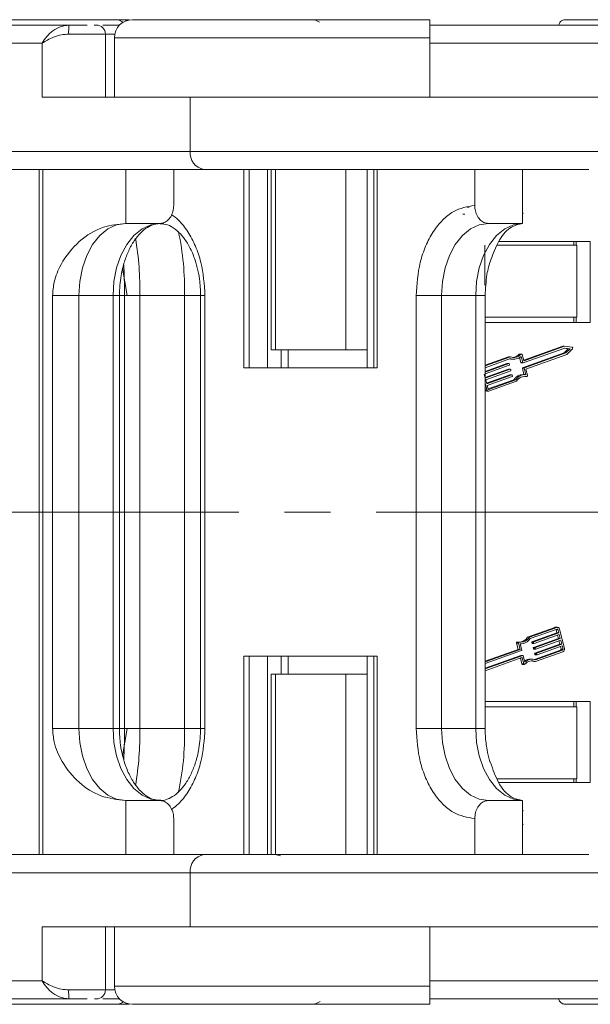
# Model space of a CAD drawing. Header units: millimetres. Extents: x 3223 to 4146, y -133 to 519.
# Tile 4 of 39: x 3549 to 3581, y 36 to 91. Entities that reach past the tile are written whole.
import ezdxf

# ---------------------------------------------------------------- set-up
doc = ezdxf.new("R2010")
doc.units = ezdxf.units.MM
doc.linetypes.add('CENTERX2', pattern=[20.32, 12.7, -2.54, 2.54, -2.54])

msp = doc.modelspace()

# ---------------------------------------------------------------- linework, layer by layer
at = {"color": 7, "linetype": 'Continuous', "lineweight": 15}
for p, q in [((3552.213, 90.2), (3529.776, 90.2)), ((3546.935, 90.5), (3554.831, 90.5)), ((3554.943, 90.5), (3555.369, 90.5)), ((3555.369, 90.429), (3555.369, 90.5)), ((3555.369, 90.5), (3555.564, 90.5)), ((3606.718, 90.2), (3572.239, 90.2)), ((3579.741, 90.5), (3585.221, 90.5)), ((3554.245, 89.7), (3552.203, 89.7)), ((3554.245, 86.2), (3554.245, 89.7)), ((3554.245, 89.7), (3554.759, 89.7)), ((3529.016, 89.2), (3550.727, 89.2)), ((3550.727, 89.2), (3550.727, 86.2)), ((3554.739, 89.5), (3554.739, 86.2)), ((3572.239, 89.5), (3554.739, 89.5)), ((3572.239, 89.2), (3572.239, 89.5)), ((3572.239, 86.2), (3572.239, 89.2)), ((3572.239, 89.2), (3605.6, 89.2)), ((3550.727, 86.2), (3558.952, 86.2)), ((3572.239, 86.2), (3558.952, 86.2)), ((3558.952, 86.2), (3558.952, 83.2)), ((3584.878, 86.2), (3572.239, 86.2)), ((3558.952, 83.2), (3537.242, 83.2)), ((3582.878, 83.2), (3558.952, 83.2)), ((3559.711, 82.2), (3537.273, 82.2)), ((3550.567, 82.2), (3550.567, 44.2)), ((3550.765, 44.2), (3550.765, 82.2)), ((3555.373, 82.2), (3555.373, 79.2)), ((3558.03, 80.2), (3558.03, 82.2)), ((3561.919, 82.2), (3561.919, 71.2)), ((3562.215, 71.2), (3562.215, 82.2)), ((3563.237, 82.2), (3563.237, 71.2)), ((3563.43, 82.2), (3563.43, 72.2)), ((3563.671, 72.2), (3563.671, 82.2)), ((3567.576, 82.2), (3567.576, 72.2)), ((3568.769, 71.2), (3568.769, 82.2)), ((3569.14, 82.2), (3569.14, 71.2)), ((3569.328, 71.2), (3569.328, 82.2)), ((3574.734, 82.2), (3574.734, 80.2)), ((3577.392, 79.2), (3577.392, 82.2)), ((3574.426, 80.113), (3574.321, 80.113)), ((3577.425, 79.794), (3577.392, 79.733)), ((3557.271, 79.2), (3555.373, 79.2)), ((3574.178, 79.707), (3574.073, 79.707)), ((3577.392, 79.2), (3575.493, 79.2)), ((3581.144, 78.2), (3576.063, 78.2)), ((3580.227, 78.2), (3580.227, 78)), ((3580.354, 78), (3580.354, 78.2)), ((3581.144, 73.7), (3581.144, 78.2)), ((3575.297, 78), (3575.297, 75.784)), ((3580.396, 78), (3575.974, 78)), ((3580.396, 74), (3580.396, 78)), ((3555.443, 75.2), (3555.197, 76.719)), ((3551.308, 75.2), (3551.308, 51.2)), ((3552.77, 75.2), (3551.308, 75.2)), ((3554.668, 75.2), (3552.77, 75.2)), ((3552.77, 51.2), (3552.77, 75.2)), ((3554.668, 75.2), (3554.668, 51.2)), ((3554.668, 75.2), (3555.017, 75.2)), ((3555.017, 51.2), (3555.017, 75.2)), ((3555.017, 75.2), (3555.304, 75.2)), ((3555.304, 75.2), (3555.304, 51.2)), ((3556.151, 75.2), (3555.304, 75.2)), ((3558.622, 75.2), (3556.151, 75.2)), ((3556.151, 51.2), (3556.151, 75.2)), ((3558.622, 75.2), (3558.622, 51.2)), ((3559.527, 75.2), (3558.622, 75.2)), ((3559.526, 75.2), (3559.526, 51.2)), ((3559.526, 75.2), (3559.766, 75.2)), ((3559.766, 51.2), (3559.766, 75.2)), ((3571.48, 75.2), (3571.48, 51.2)), ((3572.89, 75.2), (3571.48, 75.2)), ((3574.788, 75.2), (3572.89, 75.2)), ((3572.89, 51.2), (3572.89, 75.2)), ((3574.788, 75.2), (3574.788, 51.2)), ((3575.312, 75.2), (3574.788, 75.2)), ((3575.312, 51.2), (3575.312, 75.2)), ((3580.396, 74), (3575.312, 74)), ((3580.227, 73.7), (3580.227, 74)), ((3580.354, 73.7), (3580.354, 74)), ((3575.312, 73.7), (3581.144, 73.7)), ((3563.43, 72.2), (3563.671, 72.2)), ((3567.576, 72.2), (3563.671, 72.2)), ((3563.996, 72.2), (3563.996, 71.2)), ((3564.376, 72.2), (3564.376, 71.2)), ((3567.576, 72.2), (3568.769, 72.2)), ((3579.726, 72.293), (3577.425, 71.469)), ((3579.613, 72.389), (3577.45, 71.614)), ((3579.718, 72.389), (3577.478, 71.586)), ((3579.613, 72.389), (3579.718, 72.389)), ((3579.925, 72.255), (3579.691, 72.024)), ((3579.699, 72.283), (3579.925, 72.255)), ((3580.133, 72.337), (3579.718, 72.389)), ((3580.031, 72.255), (3579.726, 72.293)), ((3579.796, 72.024), (3580.031, 72.255)), ((3579.835, 71.939), (3580.154, 72.254)), ((3579.925, 72.255), (3580.031, 72.255)), ((3576.606, 71.803), (3575.312, 71.339)), ((3576.711, 71.803), (3575.312, 71.302)), ((3576.711, 71.704), (3575.312, 71.203)), ((3576.606, 71.803), (3576.711, 71.803)), ((3576.798, 71.671), (3576.904, 71.671)), ((3577.199, 71.948), (3577.304, 71.948)), ((3577.222, 71.766), (3577.295, 71.485)), ((3577.331, 71.96), (3577.226, 71.96)), ((3577.4, 71.485), (3577.31, 71.832)), ((3577.369, 71.927), (3577.453, 71.602)), ((3579.691, 72.024), (3577.389, 71.199)), ((3577.467, 71.586), (3577.478, 71.586)), ((3577.495, 71.199), (3579.796, 72.024)), ((3577.575, 71.13), (3579.835, 71.939)), ((3579.691, 72.024), (3579.796, 72.024)), ((3561.919, 71.2), (3569.328, 71.2)), ((3575.312, 70.958), (3576.624, 71.428)), ((3576.519, 71.428), (3575.312, 70.996)), ((3576.648, 71.338), (3575.312, 70.86)), ((3576.6, 71.113), (3575.312, 70.652)), ((3575.321, 70.617), (3576.706, 71.113)), ((3576.729, 71.023), (3575.344, 70.528)), ((3576.519, 71.428), (3576.624, 71.428)), ((3576.63, 71.429), (3576.525, 71.429)), ((3576.6, 71.113), (3576.706, 71.113)), ((3576.712, 71.114), (3576.606, 71.114)), ((3576.649, 71.412), (3576.661, 71.367)), ((3576.731, 71.098), (3576.742, 71.053)), ((3577.295, 71.485), (3577.4, 71.485)), ((3577.314, 71.468), (3577.419, 71.468)), ((3577.376, 71.17), (3577.466, 70.824)), ((3577.376, 71.17), (3577.482, 71.17)), ((3577.389, 71.199), (3577.495, 71.199)), ((3577.571, 70.823), (3577.482, 71.17)), ((3577.665, 70.782), (3577.575, 71.13)), ((3575.263, 70.842), (3575.321, 70.617)), ((3575.344, 70.528), (3575.403, 70.303)), ((3576.682, 70.799), (3575.394, 70.337)), ((3575.403, 70.303), (3576.787, 70.799)), ((3576.81, 70.709), (3575.426, 70.213)), ((3576.908, 70.536), (3575.476, 70.023)), ((3575.522, 70.002), (3577.013, 70.536)), ((3575.545, 69.912), (3577.06, 70.455)), ((3576.682, 70.799), (3576.787, 70.799)), ((3576.793, 70.8), (3576.688, 70.8)), ((3576.812, 70.783), (3576.824, 70.738)), ((3576.908, 70.536), (3577.013, 70.536)), ((3577.533, 70.824), (3577.427, 70.824)), ((3577.48, 70.727), (3577.516, 70.722)), ((3577.516, 70.722), (3577.522, 70.722)), ((3577.621, 70.722), (3577.516, 70.722)), ((3577.522, 70.722), (3577.627, 70.722)), ((3575.312, 70.329), (3575.396, 70.006)), ((3575.396, 70.006), (3575.312, 70.006)), ((3575.405, 69.906), (3575.511, 69.906)), ((3575.426, 70.213), (3575.472, 70.033)), ((3575.499, 70.002), (3575.522, 70.002)), ((3579.174, 56.801), (3577.66, 56.258)), ((3579.28, 56.801), (3577.765, 56.258)), ((3579.174, 56.801), (3579.28, 56.801)), ((3579.315, 56.807), (3579.209, 56.807)), ((3577.66, 56.258), (3577.765, 56.258)), ((3579.303, 56.711), (3577.812, 56.177)), ((3579.294, 56.5), (3577.909, 56.004)), ((3578.015, 56.004), (3579.399, 56.5)), ((3579.423, 56.41), (3578.038, 55.914)), ((3579.247, 56.68), (3579.294, 56.5)), ((3579.353, 56.68), (3579.247, 56.68)), ((3579.294, 56.5), (3579.399, 56.5)), ((3579.326, 56.376), (3579.375, 56.185)), ((3579.399, 56.5), (3579.353, 56.68)), ((3579.481, 56.185), (3579.423, 56.41)), ((3579.708, 55.629), (3579.429, 56.707)), ((3577.054, 55.931), (3577.144, 55.583)), ((3577.054, 55.931), (3577.16, 55.931)), ((3577.198, 55.991), (3577.093, 55.991)), ((3577.16, 55.931), (3577.25, 55.583)), ((3577.254, 55.89), (3577.344, 55.543)), ((3577.254, 55.889), (3577.293, 55.889)), ((3577.896, 55.975), (3577.908, 55.93)), ((3577.896, 55.975), (3578.002, 55.975)), ((3577.908, 55.93), (3578.013, 55.93)), ((3577.909, 56.004), (3578.015, 56.004)), ((3577.927, 55.913), (3578.032, 55.913)), ((3579.375, 56.185), (3577.991, 55.69)), ((3578.013, 55.93), (3578.002, 55.975)), ((3579.457, 55.871), (3578.072, 55.375)), ((3578.096, 55.69), (3579.481, 56.185)), ((3579.504, 56.096), (3578.119, 55.6)), ((3578.178, 55.375), (3579.562, 55.871)), ((3579.585, 55.781), (3578.201, 55.285)), ((3579.375, 56.185), (3579.481, 56.185)), ((3579.408, 56.061), (3579.457, 55.871)), ((3579.457, 55.871), (3579.562, 55.871)), ((3579.489, 55.746), (3579.526, 55.601)), ((3579.562, 55.871), (3579.504, 56.096)), ((3579.632, 55.601), (3579.585, 55.781)), ((3569.328, 55.2), (3561.919, 55.2)), ((3561.919, 55.2), (3561.919, 44.2)), ((3562.215, 44.2), (3562.215, 55.2)), ((3563.237, 44.2), (3563.237, 55.2)), ((3563.996, 54.2), (3563.996, 55.2)), ((3564.376, 54.2), (3564.376, 55.2)), ((3568.769, 55.2), (3568.769, 44.2)), ((3569.14, 55.2), (3569.14, 44.2)), ((3569.328, 44.2), (3569.328, 55.2)), ((3577.144, 55.583), (3575.312, 54.927)), ((3577.25, 55.583), (3575.312, 54.889)), ((3577.33, 55.513), (3575.312, 54.791)), ((3575.312, 54.496), (3577.4, 55.244)), ((3577.295, 55.244), (3575.312, 54.534)), ((3577.144, 55.583), (3577.25, 55.583)), ((3577.295, 55.244), (3577.4, 55.244)), ((3577.406, 55.245), (3577.301, 55.245)), ((3577.425, 55.228), (3577.515, 54.881)), ((3577.978, 55.66), (3577.989, 55.615)), ((3577.978, 55.66), (3578.083, 55.66)), ((3577.989, 55.615), (3578.095, 55.615)), ((3578.096, 55.69), (3577.991, 55.69)), ((3578.008, 55.599), (3578.114, 55.599)), ((3579.5, 55.543), (3578.057, 55.026)), ((3578.059, 55.346), (3578.071, 55.301)), ((3578.059, 55.346), (3578.164, 55.346)), ((3578.071, 55.301), (3578.176, 55.301)), ((3578.072, 55.375), (3578.178, 55.375)), ((3578.095, 55.615), (3578.083, 55.66)), ((3578.09, 55.284), (3578.195, 55.284)), ((3578.114, 55.009), (3579.605, 55.543)), ((3578.114, 54.91), (3579.629, 55.453)), ((3578.176, 55.301), (3578.164, 55.346)), ((3579.605, 55.543), (3579.5, 55.543)), ((3579.526, 55.601), (3579.632, 55.601)), ((3575.312, 54.398), (3577.347, 55.127)), ((3577.27, 55.099), (3577.351, 54.786)), ((3577.303, 55.111), (3577.372, 55.111)), ((3577.456, 54.786), (3577.351, 54.786)), ((3577.456, 54.786), (3577.372, 55.111)), ((3577.389, 54.752), (3577.494, 54.752)), ((3577.922, 55.042), (3577.816, 55.042)), ((3578.008, 54.91), (3578.114, 54.91)), ((3563.43, 54.2), (3563.43, 44.2)), ((3563.671, 54.2), (3563.43, 54.2)), ((3563.671, 44.2), (3563.671, 54.2)), ((3563.671, 54.2), (3567.576, 54.2)), ((3567.576, 54.2), (3567.576, 44.2)), ((3568.769, 54.2), (3567.576, 54.2)), ((3581.144, 52.7), (3575.312, 52.7)), ((3580.227, 52.4), (3580.227, 52.7)), ((3580.354, 52.4), (3580.354, 52.7)), ((3581.144, 48.2), (3581.144, 52.7)), ((3580.396, 52.4), (3575.312, 52.4)), ((3580.396, 48.4), (3580.396, 52.4)), ((3552.77, 51.2), (3551.308, 51.2)), ((3552.77, 51.2), (3554.668, 51.2)), ((3554.668, 51.2), (3555.017, 51.2)), ((3555.017, 51.2), (3555.304, 51.2)), ((3555.197, 49.684), (3555.443, 51.2)), ((3556.151, 51.2), (3555.304, 51.2)), ((3556.151, 51.2), (3558.622, 51.2)), ((3558.622, 51.2), (3559.539, 51.2)), ((3559.526, 51.2), (3559.766, 51.2)), ((3572.89, 51.2), (3571.48, 51.2)), ((3572.89, 51.2), (3574.788, 51.2)), ((3574.788, 51.2), (3575.312, 51.2)), ((3575.977, 48.4), (3580.396, 48.4)), ((3576.061, 48.2), (3581.144, 48.2)), ((3580.227, 48.4), (3580.227, 48.2)), ((3580.354, 48.2), (3580.354, 48.4)), ((3555.373, 44.2), (3555.373, 47.2)), ((3555.373, 47.2), (3557.271, 47.2)), ((3575.493, 47.2), (3577.392, 47.2)), ((3577.392, 44.2), (3577.392, 47.2)), ((3577.392, 46.668), (3577.425, 46.607)), ((3558.03, 44.2), (3558.03, 46.2)), ((3574.734, 44.2), (3574.734, 46.2)), ((3577.425, 45.912), (3577.392, 45.851)), ((3537.273, 44.2), (3559.711, 44.2)), ((3563.956, 44.132), (3563.654, 44.2)), ((3537.242, 43.2), (3558.952, 43.2)), ((3558.952, 43.2), (3558.952, 40.2)), ((3558.952, 43.2), (3582.878, 43.2)), ((3550.727, 40.2), (3550.727, 37.2)), ((3558.952, 40.2), (3550.727, 40.2)), ((3554.245, 36.7), (3554.245, 40.2)), ((3554.739, 40.2), (3554.739, 36.9)), ((3558.952, 40.2), (3572.239, 40.2)), ((3559.062, 40.2), (3572.239, 40.2)), ((3572.239, 37.2), (3572.239, 40.2)), ((3572.239, 40.2), (3584.878, 40.2)), ((3550.727, 37.2), (3529.016, 37.2)), ((3605.6, 37.2), (3572.239, 37.2)), ((3572.239, 36.9), (3572.239, 37.2)), ((3552.203, 36.7), (3554.245, 36.7)), ((3554.759, 36.7), (3554.245, 36.7)), ((3554.739, 36.9), (3572.239, 36.9)), ((3529.776, 36.2), (3552.213, 36.2)), ((3572.239, 36.2), (3606.718, 36.2)), ((3554.831, 35.9), (3546.935, 35.9)), ((3555.369, 35.9), (3554.938, 35.9)), ((3555.369, 35.9), (3555.369, 35.971)), ((3555.564, 35.9), (3555.369, 35.9)), ((3585.221, 35.9), (3579.741, 35.9))]:
    msp.add_line(p, q, dxfattribs=at)
at = {"color": 1, "linetype": 'CENTERX2', "lineweight": 13}
msp.add_line((4029.004, 63.2), (3517.823, 63.2), dxfattribs=at)
at = {"color": 7, "linetype": 'Continuous', "lineweight": 15, "flags": 128}
for points in [[(3552.77, 75.2), (3552.82, 75.981), (3552.968, 76.731), (3553.208, 77.423), (3553.532, 78.029), (3553.926, 78.526), (3554.377, 78.896), (3554.865, 79.123), (3555.373, 79.2)], [(3557.271, 79.2), (3556.763, 79.123), (3556.275, 78.896), (3555.825, 78.526), (3555.43, 78.029), (3555.106, 77.423), (3554.866, 76.731), (3554.718, 75.981), (3554.668, 75.2)], [(3572.89, 75.2), (3572.94, 75.981), (3573.088, 76.731), (3573.329, 77.423), (3573.653, 78.029), (3574.047, 78.526), (3574.497, 78.896), (3574.986, 79.123), (3575.493, 79.2)], [(3577.392, 79.2), (3576.884, 79.123), (3576.395, 78.896), (3575.945, 78.526), (3575.551, 78.029), (3575.227, 77.423), (3574.987, 76.731), (3574.838, 75.981), (3574.788, 75.2)], [(3576.525, 71.429), (3576.523, 71.429), (3576.519, 71.428)], [(3576.606, 71.114), (3576.604, 71.114), (3576.6, 71.113)], [(3576.688, 70.8), (3576.686, 70.8), (3576.682, 70.799)], [(3579.209, 56.807), (3579.197, 56.806), (3579.174, 56.801)], [(3579.247, 56.68), (3579.244, 56.688), (3579.244, 56.69)], [(3577.301, 55.245), (3577.299, 55.245), (3577.295, 55.244)], [(3577.869, 54.945), (3577.932, 54.934), (3578.008, 54.91)], [(3555.373, 47.2), (3554.865, 47.277), (3554.377, 47.505), (3553.926, 47.874), (3553.532, 48.372), (3553.208, 48.978), (3552.968, 49.67), (3552.82, 50.42), (3552.77, 51.2)], [(3554.668, 51.2), (3554.718, 50.42), (3554.866, 49.67), (3555.106, 48.978), (3555.43, 48.372), (3555.825, 47.874), (3556.275, 47.505), (3556.763, 47.277), (3557.271, 47.2)], [(3575.493, 47.2), (3574.986, 47.277), (3574.497, 47.505), (3574.047, 47.874), (3573.653, 48.372), (3573.329, 48.978), (3573.088, 49.67), (3572.94, 50.42), (3572.89, 51.2)], [(3574.788, 51.2), (3574.838, 50.42), (3574.987, 49.67), (3575.227, 48.978), (3575.551, 48.372), (3575.945, 47.874), (3576.395, 47.505), (3576.884, 47.277), (3577.392, 47.2)]]:
    msp.add_lwpolyline(points, dxfattribs=at)
at = {"color": 7, "linetype": 'Continuous', "lineweight": 15}
for centre, radius, start, end in [((3558.129, 89.825), 5.927, 176.372, 181.2079), ((3553.745, 89.7), 0.5, 0, 90), ((3555.739, 89.5), 1, 90, 180), ((3559.851, 83.094), 0.905, 173.281, 261.1357), ((3544.341, 75.662), 14.288, 358.1483, 12.5012), ((3539.086, 75.509), 17.068, 358.9628, 9.6467), ((3580.12, 72.289), 0.049, 313.8244, 75.1843), ((3576.798, 72.248), 0.577, 256.4408, 269.9746), ((3576.904, 72.297), 0.53, 248.6719, 318.898), ((3576.904, 72.267), 0.595, 251.0506, 313.0153), ((3576.786, 72.318), 0.554, 276.6963, 318.0909), ((3577.226, 71.924), 0.0368, 90.8428, 138.2693), ((3577.331, 71.922), 0.0381, 8.0951, 136.1903), ((3577.473, 71.605), 0.0197, 189.5961, 286.1897), ((3576.63, 71.409), 0.0197, 9.5961, 106.1897), ((3576.638, 71.36), 0.0243, 294.2475, 16.9891), ((3576.711, 71.094), 0.0197, 9.5961, 106.1897), ((3576.719, 71.046), 0.0243, 294.2475, 16.9891), ((3577.315, 71.488), 0.0203, 190.3901, 267.448), ((3577.399, 71.177), 0.0243, 114.2475, 196.9891), ((3577.42, 71.488), 0.0197, 189.5961, 286.1897), ((3577.505, 71.177), 0.0243, 114.2475, 196.9891), ((3576.793, 70.78), 0.0197, 9.5961, 106.1897), ((3576.8, 70.731), 0.0243, 294.2475, 16.9891), ((3577.441, 70.186), 0.638, 91.2803, 146.762), ((3577.544, 70.189), 0.634, 87.5417, 146.8495), ((3577.539, 70.172), 0.556, 81.5506, 149.4817), ((3577.623, 70.767), 0.0448, 267.3266, 20.0917), ((3575.409, 70.021), 0.115, 213.2428, 268.3342), ((3575.512, 70.025), 0.118, 189.5961, 286.1897), ((3575.511, 70.04), 0.0394, 189.5961, 286.1897), ((3579.313, 56.687), 0.118, 9.5961, 106.1897), ((3577.286, 56.541), 0.556, 261.5506, 329.4817), ((3577.171, 56.551), 0.57, 276.9809, 329.0744), ((3579.314, 56.673), 0.0394, 9.5961, 106.1897), ((3577.098, 55.946), 0.0457, 96.1641, 199.4391), ((3577.202, 55.946), 0.0448, 87.3266, 200.0917), ((3577.281, 56.524), 0.634, 267.5417, 326.8495), ((3577.919, 55.982), 0.0243, 114.2475, 196.9891), ((3577.928, 55.934), 0.0203, 190.3901, 267.448), ((3578.025, 55.982), 0.0243, 114.2475, 196.9891), ((3578.033, 55.933), 0.0197, 189.5961, 286.1897), ((3577.32, 55.536), 0.0243, 294.2475, 16.9891), ((3577.406, 55.225), 0.0197, 9.5961, 106.1897), ((3578.001, 55.667), 0.0243, 114.2475, 196.9891), ((3578.009, 55.619), 0.0203, 190.3901, 267.448), ((3578.082, 55.353), 0.0243, 114.2475, 196.9891), ((3578.091, 55.304), 0.0203, 190.3901, 267.448), ((3578.106, 55.667), 0.0243, 114.2475, 196.9891), ((3578.114, 55.619), 0.0197, 189.5961, 286.1897), ((3578.188, 55.353), 0.0243, 114.2475, 196.9891), ((3578.195, 55.304), 0.0197, 189.5961, 286.1897), ((3579.48, 55.587), 0.0487, 294.2475, 16.9891), ((3579.585, 55.587), 0.0487, 294.2475, 16.9891), ((3579.569, 55.586), 0.146, 294.2475, 16.9891), ((3577.352, 55.108), 0.0197, 9.5961, 106.1897), ((3577.391, 54.793), 0.0409, 190.6225, 267.2157), ((3577.494, 54.791), 0.0381, 188.0951, 316.1903), ((3577.82, 54.445), 0.596, 90.3141, 122.6629), ((3577.921, 54.446), 0.595, 71.0506, 133.0153), ((3577.921, 54.416), 0.53, 68.6719, 138.898), ((3538.485, 50.937), 17.668, 350.5298, 0.8543), ((3544.477, 50.732), 14.152, 347.3158, 1.8956), ((3559.851, 43.306), 0.905, 98.8643, 186.719), ((3558.129, 36.575), 5.927, 178.7921, 183.628), ((3553.745, 36.7), 0.5, 270, 0), ((3555.739, 36.9), 1, 180, 270)]:
    msp.add_arc(centre, radius, start, end, dxfattribs=at)
for points, knots in [([(3550.727, 89.2), (3550.806, 89.323), (3550.963, 89.568), (3551.325, 89.898), (3551.754, 90.148), (3552.067, 90.183), (3552.213, 90.2)], [0, 0, 0, 0, 0.251519, 0.501784, 0.765632, 1, 1, 1, 1]), ([(3553.745, 90.2), (3553.742, 90.2), (3553.735, 90.2), (3553.658, 90.2), (3553.621, 90.2)], [0, 0, 0, 0, 0.513736, 1, 1, 1, 1]), ([(3555.006, 90.2), (3554.798, 90.2), (3554.367, 90.2), (3554.187, 90.2), (3554.095, 90.2)], [0, 0, 0, 0, 0.484183, 1, 1, 1, 1]), ([(3554.831, 90.5), (3554.918, 90.492), (3555.061, 90.479), (3555.181, 90.378), (3555.228, 90.338)], [0, 0, 0, 0, 0.605798, 1, 1, 1, 1]), ([(3572.239, 90.5), (3571.233, 90.5), (3569.16, 90.5), (3566.085, 90.5), (3563.127, 90.5), (3560.489, 90.5), (3558.343, 90.5), (3556.821, 90.5), (3555.903, 90.5), (3555.793, 90.5), (3555.739, 90.5)], [0, 0, 0, 0, 0.116516, 0.240011, 0.368641, 0.5, 0.631359, 0.759989, 0.883484, 1, 1, 1, 1]), ([(3565.647, 90.5), (3565.76, 90.493), (3565.929, 90.483), (3566.071, 90.393), (3566.119, 90.363)], [0, 0, 0, 0, 0.666667, 1, 1, 1, 1]), ([(3572.239, 89.5), (3572.239, 89.613), (3572.239, 89.838), (3572.239, 90.137), (3572.239, 90.363), (3572.239, 90.483), (3572.239, 90.495), (3572.239, 90.5)], [0, 0, 0, 0, 0.214694, 0.429388, 0.644082, 0.858775, 1, 1, 1, 1]), ([(3579.374, 90.2), (3579.402, 90.253), (3579.472, 90.385), (3579.605, 90.482), (3579.702, 90.495), (3579.741, 90.5)], [0, 0, 0, 0, 0.285582, 0.716527, 1, 1, 1, 1]), ([(3552.203, 89.7), (3552.07, 89.69), (3551.777, 89.669), (3551.234, 89.497), (3550.925, 89.317), (3550.727, 89.2)], [0, 0, 0, 0, 0.227063, 0.501587, 1, 1, 1, 1]), ([(3581.064, 82.2), (3580.884, 82.2), (3579.843, 82.2), (3577.587, 82.2), (3574.368, 82.2), (3570.963, 82.2), (3567.618, 82.2), (3564.538, 82.2), (3561.839, 82.2), (3560.407, 82.2), (3559.711, 82.2)], [0, 0, 0, 0, 0.028457, 0.164261, 0.305712, 0.450164, 0.594616, 0.736066, 0.871871, 1, 1, 1, 1]), ([(3558.03, 80.2), (3558.022, 80.088), (3558.005, 79.863), (3557.874, 79.563), (3557.681, 79.337), (3557.468, 79.217), (3557.327, 79.205), (3557.271, 79.2)], [0, 0, 0, 0, 0.214694, 0.429388, 0.644082, 0.858775, 1, 1, 1, 1]), ([(3574.734, 80.2), (3574.325, 80.133), (3573.695, 80.031), (3572.938, 79.407), (3572.416, 78.762), (3571.996, 77.961), (3571.591, 76.797), (3571.524, 75.829), (3571.48, 75.2)], [0, 0, 0, 0, 0.239457, 0.368361, 0.5, 0.631639, 0.760543, 1, 1, 1, 1]), ([(3575.493, 79.2), (3575.408, 79.211), (3575.237, 79.233), (3575.01, 79.406), (3574.838, 79.66), (3574.747, 79.941), (3574.738, 80.127), (3574.734, 80.2)], [0, 0, 0, 0, 0.214694, 0.429388, 0.644082, 0.858775, 1, 1, 1, 1]), ([(3555.373, 79.2), (3554.954, 79.158), (3554.037, 79.066), (3552.748, 78.28), (3551.843, 77.155), (3551.377, 76.063), (3551.328, 75.453), (3551.308, 75.2)], [0, 0, 0, 0, 0.219162, 0.479166, 0.735489, 0.890617, 1, 1, 1, 1]), ([(3555.017, 75.2), (3555.034, 75.576), (3555.059, 76.103), (3555.216, 76.831), (3555.394, 77.404), (3555.67, 77.993), (3556.004, 78.489), (3556.382, 78.873), (3556.784, 79.109), (3557.069, 79.217), (3557.237, 79.187), (3557.272, 79.181)], [0, 0, 0, 0, 0.1681002, 0.2361362, 0.3466808, 0.4580939, 0.5746169, 0.6945617, 0.8205922, 0.9622941, 1, 1, 1, 1]), ([(3557.288, 79.178), (3557.42, 79.173), (3557.679, 79.162), (3558.104, 78.917), (3558.517, 78.521), (3558.884, 77.979), (3559.159, 77.376), (3559.351, 76.743), (3559.493, 76.038), (3559.514, 75.508), (3559.526, 75.2)], [0, 0, 0, 0, 0.144046, 0.284461, 0.41653, 0.540553, 0.666384, 0.760712, 0.861415, 1, 1, 1, 1]), ([(3559.766, 75.2), (3559.723, 75.829), (3559.656, 76.796), (3559.251, 77.962), (3558.829, 78.756), (3558.373, 79.352), (3558.041, 79.594), (3557.911, 79.689)], [0, 0, 0, 0, 0.334428, 0.514456, 0.698305, 0.882154, 1, 1, 1, 1]), ([(3575.625, 77.175), (3575.76, 77.535), (3576.049, 78.309), (3576.677, 79.041), (3577.151, 79.147), (3577.392, 79.2)], [0, 0, 0, 0, 0.300285, 0.645334, 1, 1, 1, 1]), ([(3575.312, 75.2), (3575.332, 75.593), (3575.359, 76.138), (3575.493, 76.793), (3575.579, 77.05), (3575.621, 77.175)], [0, 0, 0, 0, 0.567611, 0.788283, 1, 1, 1, 1]), ([(3555.256, 76.915), (3555.256, 76.91), (3555.272, 76.69), (3555.294, 76.118), (3555.3, 75.54), (3555.304, 75.2)], [0, 0, 0, 0, 0.009517, 0.4170482, 1, 1, 1, 1]), ([(3551.308, 51.2), (3551.328, 50.947), (3551.381, 50.29), (3551.868, 49.208), (3552.747, 48.143), (3553.985, 47.354), (3554.906, 47.252), (3555.373, 47.2)], [0, 0, 0, 0, 0.109672, 0.284648, 0.519248, 0.75632, 1, 1, 1, 1]), ([(3557.255, 47.222), (3557.123, 47.227), (3556.864, 47.238), (3556.439, 47.484), (3556.025, 47.88), (3555.659, 48.422), (3555.384, 49.025), (3555.191, 49.657), (3555.05, 50.362), (3555.029, 50.893), (3555.017, 51.2)], [0, 0, 0, 0, 0.144271, 0.284649, 0.416683, 0.540674, 0.666471, 0.760775, 0.861452, 1, 1, 1, 1]), ([(3555.304, 51.2), (3555.299, 50.779), (3555.291, 50.197), (3555.266, 49.628), (3555.256, 49.482), (3555.256, 49.48)], [0, 0, 0, 0, 0.720615, 0.996206, 1, 1, 1, 1]), ([(3559.526, 51.2), (3559.508, 50.825), (3559.484, 50.297), (3559.327, 49.569), (3559.148, 48.996), (3558.873, 48.408), (3558.538, 47.911), (3558.16, 47.528), (3557.759, 47.291), (3557.473, 47.184), (3557.305, 47.214), (3557.27, 47.22)], [0, 0, 0, 0, 0.168092, 0.236124, 0.346663, 0.45807, 0.574587, 0.694526, 0.82055, 0.962244, 1, 1, 1, 1]), ([(3557.919, 46.717), (3558.046, 46.81), (3558.375, 47.051), (3558.829, 47.644), (3559.251, 48.438), (3559.656, 49.604), (3559.723, 50.572), (3559.766, 51.2)], [0, 0, 0, 0, 0.11586, 0.300123, 0.484386, 0.664819, 1, 1, 1, 1]), ([(3571.48, 51.2), (3571.524, 50.571), (3571.591, 49.604), (3571.996, 48.44), (3572.416, 47.639), (3572.938, 46.993), (3573.695, 46.37), (3574.325, 46.267), (3574.734, 46.2)], [0, 0, 0, 0, 0.239457, 0.368361, 0.5, 0.631639, 0.760543, 1, 1, 1, 1]), ([(3575.591, 49.306), (3575.577, 49.346), (3575.499, 49.564), (3575.399, 50.064), (3575.321, 50.664), (3575.315, 51.065), (3575.312, 51.2)], [0, 0, 0, 0, 0.071474, 0.392589, 0.794335, 1, 1, 1, 1]), ([(3577.392, 47.2), (3577.176, 47.244), (3576.703, 47.34), (3576.053, 48.059), (3575.745, 48.915), (3575.604, 49.31)], [0, 0, 0, 0, 0.312694, 0.68366, 1, 1, 1, 1]), ([(3557.271, 47.2), (3557.356, 47.189), (3557.527, 47.167), (3557.754, 46.995), (3557.926, 46.741), (3558.017, 46.46), (3558.026, 46.274), (3558.03, 46.2)], [0, 0, 0, 0, 0.214694, 0.429388, 0.644082, 0.858775, 1, 1, 1, 1]), ([(3574.734, 46.2), (3574.743, 46.313), (3574.759, 46.538), (3574.89, 46.837), (3575.083, 47.063), (3575.296, 47.183), (3575.437, 47.195), (3575.493, 47.2)], [0, 0, 0, 0, 0.214694, 0.429388, 0.644082, 0.858775, 1, 1, 1, 1]), ([(3559.711, 44.2), (3560.407, 44.2), (3561.839, 44.2), (3564.538, 44.2), (3567.618, 44.2), (3570.963, 44.2), (3574.368, 44.2), (3577.587, 44.2), (3579.843, 44.2), (3580.884, 44.2), (3581.064, 44.2)], [0, 0, 0, 0, 0.1281295, 0.2639339, 0.4053842, 0.5498363, 0.6942884, 0.8357387, 0.9715431, 1, 1, 1, 1]), ([(3550.727, 37.2), (3550.925, 37.084), (3551.234, 36.903), (3551.777, 36.732), (3552.07, 36.71), (3552.203, 36.7)], [0, 0, 0, 0, 0.4984129, 0.772928, 1, 1, 1, 1]), ([(3552.213, 36.2), (3552.067, 36.217), (3551.754, 36.253), (3551.325, 36.503), (3550.963, 36.833), (3550.806, 37.078), (3550.727, 37.2)], [0, 0, 0, 0, 0.234359, 0.498216, 0.748481, 1, 1, 1, 1]), ([(3572.239, 35.9), (3572.239, 35.911), (3572.239, 35.933), (3572.239, 36.106), (3572.239, 36.36), (3572.239, 36.641), (3572.239, 36.827), (3572.239, 36.9)], [0, 0, 0, 0, 0.214694, 0.429388, 0.644082, 0.858775, 1, 1, 1, 1]), ([(3553.642, 36.2), (3553.67, 36.2), (3553.738, 36.2), (3553.742, 36.2), (3553.745, 36.2)], [0, 0, 0, 0, 0.424988, 1, 1, 1, 1]), ([(3554.095, 36.2), (3554.188, 36.2), (3554.374, 36.2), (3554.817, 36.2), (3555.037, 36.2)], [0, 0, 0, 0, 0.502622, 1, 1, 1, 1]), ([(3555.239, 36.058), (3555.237, 36.056), (3555.172, 35.979), (3555.026, 35.921), (3554.887, 35.906), (3554.831, 35.9)], [0, 0, 0, 0, 0.014433, 0.608938, 1, 1, 1, 1]), ([(3566.158, 36.047), (3566.062, 35.998), (3565.9, 35.914), (3565.72, 35.904), (3565.647, 35.9)], [0, 0, 0, 0, 0.593417, 1, 1, 1, 1]), ([(3579.741, 35.9), (3579.682, 35.912), (3579.565, 35.936), (3579.436, 36.058), (3579.386, 36.172), (3579.374, 36.2)], [0, 0, 0, 0, 0.430579, 0.861157, 1, 1, 1, 1]), ([(3555.739, 35.9), (3555.793, 35.9), (3555.903, 35.9), (3556.821, 35.9), (3558.343, 35.9), (3560.489, 35.9), (3563.127, 35.9), (3566.085, 35.9), (3569.16, 35.9), (3571.233, 35.9), (3572.239, 35.9)], [0, 0, 0, 0, 0.116516, 0.240011, 0.368641, 0.5, 0.631359, 0.759989, 0.883484, 1, 1, 1, 1])]:
    msp.add_open_spline(points, degree=3, knots=knots, dxfattribs=at)
for points in [[(3553.221, 90.2), (3553.07, 90.2), (3552.767, 90.2), (3552.398, 90.2), (3552.213, 90.2)], [(3552.213, 36.2), (3552.398, 36.2), (3552.767, 36.2), (3553.07, 36.2), (3553.221, 36.2)]]:
    msp.add_open_spline(points, degree=3, dxfattribs=at)

doc.saveas('drawing.dxf')
